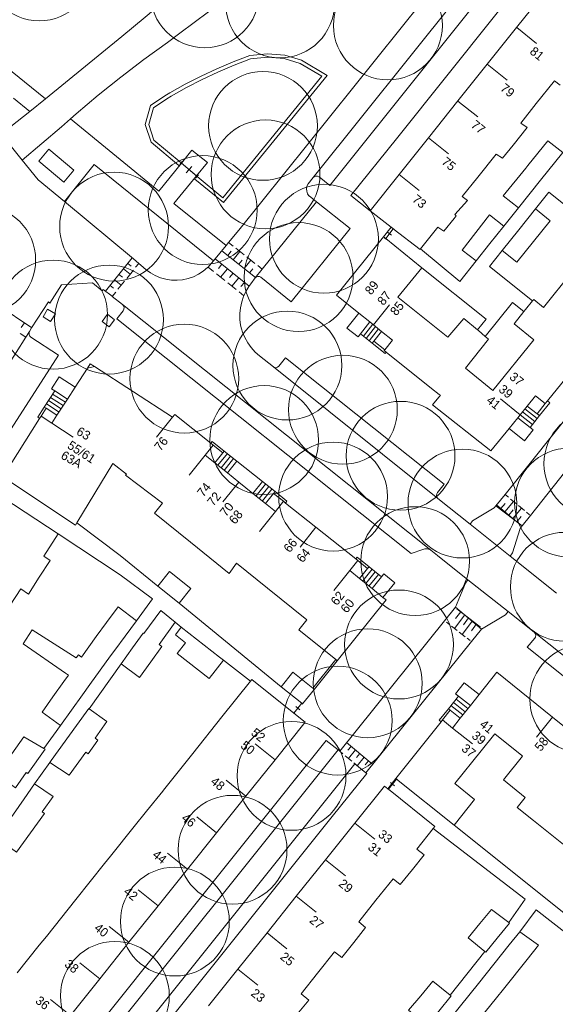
# Model space of a CAD drawing. Header units: metres. Extents: x 134994 to 136506, y 457393 to 459006.
# Tile 25 of 171: x 135354 to 135417, y 457882 to 457998. Entities that reach past the tile are written whole.
import ezdxf
from ezdxf.enums import TextEntityAlignment as Align

# ---------------------------------------------------------------- set-up
doc = ezdxf.new("R2010")
doc.units = ezdxf.units.M
for name, color, linetype, lineweight in [('B-WE-GR-BOOM-S', 250, 'Continuous', 13), ('B-WE-KG_BEBOUWING', 251, 'Continuous', 20), ('B-WE-KG_BEBOUWING TUSSENMUUR', 251, 'Continuous', 5), ('B-WE-KG_HUISNR', 251, 'Continuous', 5), ('B-WE-KG_ONDERGROND_REST', 251, 'Continuous', 5)]:
    doc.layers.add(name, color=color, linetype=linetype, lineweight=lineweight)
doc.styles.add('Styledgn000', font='dgn000.shx')

# ---------------------------------------------------------------- blocks, each defined once
blk = doc.blocks.new('SGR-BOOM_02')
blk.add_circle((0, 0), 6.4)

msp = doc.modelspace()

# ---------------------------------------------------------------- linework, layer by layer
at = {"layer": 'B-WE-KG_BEBOUWING', "flags": 128}
for points in [[(135417.83, 457989.93), (135417.15, 457990.45), (135415.02, 457987.78), (135413.2, 457985.48), (135413.94, 457984.95), (135412.28, 457982.89), (135411.04, 457981.36), (135410.29, 457981.84), (135408.13, 457979.13), (135406.3, 457976.84), (135406.91, 457976.37), (135405.43, 457974.73), (135405.61, 457974.59), (135405.35, 457974.26), (135404.14, 457972.77), (135403.45, 457973.26), (135401.39, 457970.69), (135401.34, 457970.62), (135398.19, 457973.05), (135397.94, 457973.25), (135395.46, 457975.16), (135398.88, 457979.44), (135402.34, 457983.76), (135405.79, 457988.08), (135409.24, 457992.4), (135412.7, 457996.72), (135416.15, 458001.04)], [(135419.18, 457967.95), (135415.88, 457963.82), (135414.72, 457964.76), (135414.56, 457964.57), (135413.74, 457963.55), (135413.55, 457963.32), (135412.4, 457961.9), (135414.72, 457960.01), (135409.92, 457954.04), (135406.69, 457956.67), (135409.41, 457960.08), (135409.02, 457960.4), (135408.2, 457961.09), (135408.09, 457961.18), (135406.49, 457962.52), (135404.63, 457960.31), (135398.75, 457965), (135401.56, 457968.48), (135397.3, 457971.9), (135397.05, 457972.1), (135391.5, 457965.26), (135394.15, 457963.14), (135392.75, 457961.36), (135394.05, 457960.34), (135394.33, 457960.7), (135395.43, 457962.1), (135394.15, 457963.14)], [(135395.43, 457962.1), (135395.86, 457961.76), (135396.81, 457961), (135398.09, 457959.97), (135397.19, 457958.83), (135397.12, 457958.74), (135397.37, 457958.54), (135402.7, 457954.3), (135403.59, 457953.59), (135403.73, 457953.48), (135402.81, 457952.35), (135409.68, 457946.94), (135411.81, 457949.57), (135413.63, 457948.14), (135414.65, 457949.44), (135414.3, 457949.71), (135412.85, 457950.85), (135413.12, 457951.19), (135413.96, 457952.22), (135414.91, 457953.4), (135416.06, 457952.51), (135416.33, 457952.84), (135420.56, 457958.05)], [(135378.69, 457944.36), (135379.8, 457945.74), (135382.8, 457943.35), (135381.69, 457941.95), (135380.02, 457943.29), (135378.69, 457944.36), (135377.2, 457945.54), (135376.08, 457946.45), (135377, 457947.63), (135376.74, 457947.84), (135372.5, 457951.24), (135372.23, 457950.91), (135363.04, 457956.85), (135362.55, 457957.17), (135362.23, 457956.68), (135360.77, 457954.42)], [(135359.88, 457953.04), (135360.77, 457954.42), (135358.9, 457955.64), (135358, 457954.25), (135358.38, 457954.01), (135359.88, 457953.04), (135358.64, 457951.13), (135358.04, 457950.2), (135356.77, 457951.02), (135356.6, 457950.76), (135352.25, 457943.89), (135360.8, 457938.2), (135360.98, 457938.51), (135365.21, 457945.47), (135366.82, 457944.23), (135366.7, 457944.08), (135371.05, 457940.81), (135370.1, 457939.63), (135374.35, 457936.2), (135378.88, 457932.55), (135379.77, 457933.76), (135383.39, 457930.83), (135388.02, 457927.1), (135387.07, 457925.92), (135391.43, 457922.41), (135391.59, 457922.28), (135397.35, 457929.43), (135396.98, 457929.73), (135398.38, 457931.44), (135397.1, 457932.48), (135396.81, 457932.13), (135395.7, 457930.76), (135396.98, 457929.73)], [(135352.27, 457941.46), (135358.78, 457937.2), (135357.08, 457934.56), (135357.83, 457934.07), (135356.55, 457932.09), (135355.28, 457930.12), (135354.4, 457930.74), (135352.47, 457927.78)], [(135421.48, 457911.99), (135416.92, 457915.65), (135410.37, 457920.92), (135408.29, 457918.31), (135407.26, 457917.02), (135406.07, 457915.54), (135405.15, 457914.37), (135403.99, 457915.32), (135403.82, 457915.11), (135398.5, 457908.43), (135398.58, 457908.37), (135405.34, 457902.94), (135407.76, 457905.96), (135405.42, 457907.84), (135408.52, 457911.7), (135410.13, 457913.7), (135413.32, 457911.14), (135413.4, 457911.07), (135411.15, 457908.27), (135413.72, 457906.2), (135412.78, 457905.03), (135414.69, 457903.5), (135418.59, 457900.36)], [(135360.22, 457880.6), (135363.66, 457884.89), (135367.1, 457889.19), (135370.54, 457893.48), (135373.98, 457897.77), (135377.42, 457902.07), (135380.86, 457906.36), (135384.3, 457910.65), (135387.83, 457915.06), (135386.5, 457916.12), (135381.57, 457920.08), (135381.42, 457919.89), (135378.04, 457915.67), (135374.6, 457911.37), (135371.16, 457907.08), (135371.07, 457906.96), (135369.17, 457904.59), (135367.72, 457902.78), (135364.93, 457899.3), (135364.24, 457898.44), (135360.85, 457894.2), (135357.39, 457889.88), (135356.56, 457888.84), (135353.97, 457885.61)], [(135408.29, 457918.31), (135406.55, 457919.7), (135405.52, 457918.41), (135405.88, 457918.13), (135407.26, 457917.02)], [(135376.47, 457881.72), (135379.91, 457886.01), (135383.35, 457890.3), (135386.79, 457894.6), (135390.23, 457898.89), (135393.67, 457903.18), (135397.17, 457907.54), (135397.54, 457907.24), (135397.64, 457907.17), (135403.08, 457902.79), (135402.9, 457902.57), (135400.95, 457900.14), (135401.83, 457899.48), (135400.44, 457897.76), (135398.99, 457895.97), (135398.17, 457896.66), (135396.16, 457894.14), (135394.13, 457891.6), (135394.93, 457890.93), (135393.54, 457889.18), (135392.13, 457887.41), (135391.3, 457888.06), (135389.29, 457885.54), (135387.35, 457883.12), (135388.28, 457882.39), (135386.7, 457880.49)]]:
    msp.add_lwpolyline(points, dxfattribs=at)
for points in [[(135411.13, 457976.92), (135413.77, 457980.17), (135414.03, 457980.49), (135416.38, 457983.41), (135418.14, 457982.01), (135415.52, 457978.76), (135412.91, 457975.5)], [(135412.96, 457972.95), (135414.92, 457975.39), (135416.65, 457974), (135414.7, 457971.56), (135412.74, 457969.12), (135411.01, 457970.51)], [(135407.89, 457972.62), (135406.29, 457970.54), (135407.94, 457969.27), (135409.57, 457971.32), (135411.19, 457973.37), (135409.5, 457974.69)], [(135373.01, 457929.04), (135374.4, 457930.76), (135371.89, 457932.79), (135370.49, 457931.06)], [(135365.46, 457923.52), (135364.92, 457922.85), (135363.71, 457921.16), (135362.5, 457919.47), (135361.64, 457918.26), (135360.36, 457916.48), (135359.05, 457914.68), (135356.89, 457916.25), (135358.17, 457918.04), (135359.44, 457919.83), (135359.99, 457920.6), (135359.64, 457920.84), (135354.67, 457924.25), (135355.72, 457925.9), (135360.9, 457922.61), (135361.17, 457922.99), (135361.54, 457922.72), (135363.26, 457925.13), (135364.47, 457926.78), (135365.82, 457928.63), (135368, 457926.99), (135366.65, 457925.15)], [(135367.53, 457923.79), (135368.79, 457925.52), (135368.86, 457925.47), (135370.84, 457928.17), (135372.54, 457926.82), (135370.65, 457924.19), (135370.96, 457923.97), (135369.66, 457922.15), (135368.34, 457920.31), (135366.18, 457921.92)], [(135377.77, 457922.71), (135373.23, 457926.24), (135372.56, 457925.31), (135373.74, 457924.39), (135372.78, 457923.15), (135376.55, 457920.21), (135378.22, 457922.35)], [(135388.91, 457918.93), (135387.52, 457917.2), (135387.43, 457917.28), (135385.01, 457919.21), (135386.39, 457920.94), (135388.75, 457919.05)], [(135357.79, 457910.33), (135360.07, 457908.83), (135362.03, 457911.52), (135362.31, 457911.33), (135363.45, 457912.96), (135363.12, 457913.19), (135364.52, 457915.12), (135362.44, 457916.64), (135362.4, 457916.66), (135360.95, 457914.67), (135357.95, 457910.56)], [(135353.74, 457907.35), (135351.58, 457908.89), (135352.86, 457910.69), (135354.73, 457913.35), (135357.08, 457911.97), (135357.23, 457911.88), (135355.22, 457909.02), (135355.03, 457909.16)], [(135354.78, 457906.05), (135356.01, 457907.81), (135358.19, 457906.31), (135356.89, 457904.53), (135357.17, 457904.33), (135353.86, 457899.77), (135351.51, 457901.47), (135353.52, 457904.24)], [(135408.36, 457891.39), (135409.74, 457893.05), (135411.77, 457891.5), (135411.85, 457891.44), (135410.43, 457889.68), (135409.08, 457888.02), (135408.95, 457888.12), (135406.99, 457889.72)], [(135411.16, 457883.69), (135410.35, 457882.67), (135408.35, 457880.18), (135408.55, 457880.02), (135407.27, 457878.42), (135407.08, 457878.59), (135405.59, 457876.72), (135405.42, 457876.86), (135403.45, 457874.28), (135401.51, 457875.9), (135403.59, 457878.38), (135403.49, 457878.47), (135404.95, 457880.29), (135408.23, 457884.36), (135411.84, 457888.87), (135413.09, 457890.42), (135415.29, 457888.85), (135413.95, 457887.18)], [(135401.42, 457882.91), (135399.99, 457881.21), (135402.23, 457879.39), (135403.57, 457881.1), (135404.99, 457882.9), (135404.87, 457882.99), (135402.85, 457884.6)]]:
    msp.add_lwpolyline(points, close=True, dxfattribs=at)
at = {"layer": 'B-WE-KG_BEBOUWING'}
for points in [[(135362.23, 457956.68), (135363.04, 457956.85)], [(135412.85, 457950.85), (135411.81, 457949.57)], [(135395.7, 457930.76), (135394.23, 457931.96), (135393.09, 457932.88), (135394.02, 457934.05), (135393.79, 457934.24), (135389.1, 457937.97), (135385.52, 457940.82), (135385.27, 457941.02), (135384.33, 457939.84), (135383.17, 457940.76), (135381.69, 457941.95)]]:
    msp.add_lwpolyline(points, dxfattribs=at)
at = {"layer": 'B-WE-KG_BEBOUWING TUSSENMUUR'}
for p, q in [((135412.71, 457996.71), (135415.05, 457994.84)), ((135409.25, 457992.39), (135411.6, 457990.52)), ((135405.8, 457988.07), (135408.14, 457986.2)), ((135402.34, 457983.75), (135404.68, 457981.88)), ((135398.89, 457979.43), (135401.23, 457977.56)), ((135395.86, 457961.76), (135397.74, 457964.1)), ((135413.12, 457951.19), (135410.79, 457953.08)), ((135372.23, 457950.91), (135370.36, 457948.56)), ((135358.04, 457950.2), (135360.56, 457948.57)), ((135376.08, 457946.45), (135374.2, 457944.1)), ((135380.01, 457943.28), (135378.14, 457940.94)), ((135384.33, 457939.84), (135382.45, 457937.49)), ((135389.1, 457937.97), (135387.23, 457935.62)), ((135393.09, 457932.88), (135391.21, 457930.53)), ((135416.92, 457915.65), (135415.05, 457913.31)), ((135405.15, 457914.37), (135407.5, 457912.5)), ((135384.3, 457910.65), (135381.95, 457912.53)), ((135380.86, 457906.36), (135378.52, 457908.23)), ((135377.42, 457902.07), (135375.08, 457903.94)), ((135393.67, 457903.18), (135396.01, 457901.3)), ((135373.98, 457897.77), (135371.64, 457899.65)), ((135390.23, 457898.89), (135392.57, 457897.01)), ((135370.54, 457893.48), (135368.2, 457895.35)), ((135386.79, 457894.6), (135389.13, 457892.72)), ((135367.1, 457889.19), (135364.76, 457891.06)), ((135383.35, 457890.3), (135385.69, 457888.43)), ((135363.66, 457884.89), (135361.32, 457886.77)), ((135379.91, 457886.01), (135382.25, 457884.14)), ((135360.22, 457880.6), (135357.88, 457882.48))]:
    msp.add_line(p, q, dxfattribs=at)
at = {"layer": 'B-WE-KG_ONDERGROND_REST'}
for p, q in [((135388.79, 457979.09), (135417.96, 458015.52)), ((135357.27, 457988.31), (135340.58, 458001.91)), ((135357.27, 457988.31), (135366.28, 457995.67)), ((135353.53, 457988.39), (135355.46, 457986.84)), ((135355.46, 457986.84), (135357.27, 457988.31)), ((135359.16, 457985.05), (135360.22, 457985.97)), ((135354.55, 457981.11), (135359.16, 457985.05)), ((135356.44, 457978.81), (135354.55, 457981.11)), ((135363.02, 457980.63), (135359.54, 457976.26)), ((135377.05, 457969.3), (135363.02, 457980.63)), ((135373.07, 457980.63), (135373.39, 457981.01)), ((135373.23, 457980.82), (135375.11, 457979.21)), ((135360.62, 457979.95), (135359.44, 457978.52)), ((135373.85, 457979.64), (135374.49, 457980.39)), ((135359.54, 457976.26), (135356.44, 457978.81)), ((135374.95, 457979.02), (135375.27, 457979.4)), ((135359.54, 457976.26), (135367.64, 457969.52)), ((135389.17, 457976.22), (135393.11, 457973.07)), ((135412.91, 457975.5), (135411.19, 457973.37)), ((135397.05, 457972.1), (135397.94, 457973.25)), ((135397.3, 457971.9), (135398.2, 457973.06)), ((135397.3, 457971.9), (135398.19, 457973.05)), ((135397.98, 457972.3), (135397.51, 457972.66)), ((135398.31, 457972.97), (135398.08, 457973.15)), ((135378.83, 457971.45), (135379.36, 457971.03)), ((135397.41, 457971.81), (135397.18, 457971.99)), ((135378.03, 457970.48), (135381.99, 457967.31)), ((135378.73, 457969.92), (135379.12, 457970.41)), ((135379.37, 457969.4), (135380.16, 457970.39)), ((135379.68, 457970.78), (135380.64, 457970)), ((135367.5, 457969.64), (135364.36, 457965.73)), ((135381.24, 457966.31), (135377.24, 457969.53)), ((135380.02, 457968.89), (135380.41, 457969.38)), ((135380.66, 457968.38), (135381.45, 457969.36)), ((135380.96, 457969.75), (135381.93, 457968.98)), ((135366.45, 457968.34), (135367.23, 457967.72)), ((135367.62, 457968.2), (135366.85, 457967.23)), ((135366.97, 457968.99), (135367.36, 457968.68)), ((135368.26, 457968.99), (135367.88, 457968.53)), ((135377.06, 457968.04), (135376.41, 457968.56)), ((135378.02, 457968.9), (135377.63, 457968.4)), ((135378.69, 457968.36), (135377.89, 457967.37)), ((135381.3, 457967.86), (135381.69, 457968.36)), ((135382.25, 457968.72), (135382.78, 457968.29)), ((135365.42, 457967.05), (135366.2, 457966.42)), ((135366.58, 457966.91), (135365.81, 457965.94)), ((135365.93, 457967.7), (135366.33, 457967.38)), ((135378.39, 457966.97), (135377.39, 457967.77)), ((135379.35, 457967.83), (135378.95, 457967.33)), ((135380.02, 457967.29), (135379.22, 457966.3)), ((135380.68, 457966.75), (135380.28, 457966.26)), ((135364.9, 457966.4), (135365.29, 457966.09)), ((135365.55, 457965.61), (135365.14, 457965.11)), ((135379.72, 457965.9), (135378.72, 457966.7)), ((135380.61, 457965.18), (135380.05, 457965.63)), ((135355.67, 457961.43), (135350.38, 457964.94)), ((135366.34, 457964.14), (135402.62, 457935.26)), ((135354.8, 457962), (135354.44, 457961.45)), ((135355.66, 457961.41), (135355.42, 457961)), ((135395.78, 457961.83), (135394.68, 457960.42)), ((135396.12, 457961.55), (135395.02, 457960.15)), ((135396.47, 457961.28), (135395.37, 457959.88)), ((135396.81, 457961), (135395.89, 457959.83)), ((135354.97, 457960.3), (135354.29, 457960.75)), ((135394.33, 457960.7), (135395.72, 457959.6)), ((135395.89, 457959.83), (135395.72, 457959.6)), ((135397.19, 457958.83), (135395.89, 457959.83)), ((135384.09, 457956.84), (135403.44, 457941.37)), ((135357.15, 457952.1), (135358.38, 457954.01)), ((135359.14, 457951.9), (135357.64, 457952.86)), ((135359.38, 457952.28), (135357.89, 457953.24)), ((135359.63, 457952.66), (135358.13, 457953.62)), ((135356.77, 457951.02), (135357.38, 457951.95)), ((135357.38, 457951.95), (135357.15, 457952.1)), ((135358.64, 457951.13), (135357.38, 457951.95)), ((135358.89, 457951.51), (135357.39, 457952.48)), ((135413.68, 457951.88), (135415.12, 457950.76)), ((135413.96, 457952.22), (135415.12, 457951.31)), ((135416.06, 457952.51), (135415.12, 457951.31)), ((135413.13, 457951.2), (135414.57, 457950.06)), ((135413.41, 457951.54), (135414.84, 457950.41)), ((135414.3, 457949.71), (135415.39, 457951.1)), ((135415.12, 457951.31), (135415.39, 457951.1)), ((135377, 457947.63), (135378.15, 457946.73)), ((135378.15, 457946.73), (135377.2, 457945.54)), ((135378.68, 457946.63), (135377.57, 457945.25)), ((135379.05, 457946.34), (135377.95, 457944.95)), ((135378.31, 457946.93), (135378.15, 457946.73)), ((135378.31, 457946.93), (135379.8, 457945.74)), ((135379.42, 457946.04), (135378.32, 457944.65)), ((135382.06, 457941.65), (135383.17, 457943.05)), ((135382.43, 457941.36), (135383.55, 457942.76)), ((135384.29, 457942.16), (135382.8, 457943.35)), ((135382.8, 457941.06), (135383.92, 457942.46)), ((135383.17, 457940.76), (135384.11, 457941.94)), ((135384.11, 457941.94), (135384.29, 457942.16)), ((135384.11, 457941.94), (135385.27, 457941.02)), ((135403.44, 457941.37), (135407.24, 457938.35)), ((135411.41, 457941.78), (135411.76, 457941.49)), ((135411.99, 457941.29), (135412.7, 457940.71)), ((135410.25, 457940.47), (135413.36, 457938.15)), ((135410.39, 457940.56), (135413.2, 457938.23)), ((135410.86, 457940.17), (135411.37, 457940.78)), ((135411.33, 457939.78), (135412.35, 457941)), ((135412.27, 457939), (135413.28, 457940.23)), ((135412.93, 457940.52), (135413.63, 457939.94)), ((135411.8, 457939.39), (135412.31, 457940)), ((135412.74, 457938.62), (135413.24, 457939.23)), ((135413.87, 457939.74), (135414.22, 457939.45)), ((135407.24, 457938.35), (135411.94, 457934.56)), ((135358.78, 457937.2), (135366.07, 457932.38)), ((135411.94, 457934.56), (135417.41, 457930.22)), ((135394.02, 457934.05), (135395.17, 457933.12)), ((135395.34, 457933.33), (135395.17, 457933.12)), ((135395.34, 457933.33), (135396.81, 457932.13)), ((135395.17, 457933.12), (135394.23, 457931.96)), ((135395.7, 457933.03), (135394.6, 457931.66)), ((135396.07, 457932.73), (135394.96, 457931.36)), ((135396.44, 457932.43), (135395.33, 457931.06)), ((135406.97, 457931.81), (135411.69, 457928.05)), ((135373.01, 457929.04), (135385.01, 457919.21)), ((135408.57, 457926.01), (135405.51, 457928.57)), ((135406.6, 457927.67), (135405.38, 457926.09)), ((135406.14, 457928.03), (135405.52, 457927.24)), ((135408.45, 457926.24), (135405.67, 457928.39)), ((135411.69, 457928.05), (135414.77, 457925.63)), ((135372.54, 457926.82), (135373.23, 457926.24)), ((135404.8, 457926.53), (135404.45, 457926.8)), ((135405.72, 457925.82), (135405.03, 457926.36)), ((135407.52, 457926.96), (135406.3, 457925.37)), ((135407.06, 457927.32), (135406.45, 457926.52)), ((135407.99, 457926.6), (135407.38, 457925.81)), ((135406.65, 457925.11), (135405.95, 457925.64)), ((135407.23, 457924.66), (135406.88, 457924.93)), ((135362.44, 457916.64), (135366.18, 457921.92)), ((135378.22, 457922.35), (135381.42, 457919.89)), ((135391.43, 457922.41), (135388.75, 457919.05)), ((135391.59, 457922.28), (135388.91, 457918.93)), ((135404.69, 457916.64), (135405.88, 457918.13)), ((135386.5, 457916.12), (135387.43, 457917.28)), ((135386.5, 457916.12), (135387.43, 457917.28)), ((135387.55, 457917.18), (135387.32, 457917.37)), ((135406.37, 457915.91), (135404.98, 457917.01)), ((135406.67, 457916.28), (135405.28, 457917.39)), ((135406.96, 457916.65), (135405.58, 457917.76)), ((135386.62, 457916.03), (135386.39, 457916.22)), ((135387.2, 457916.51), (135386.74, 457916.89)), ((135403.99, 457915.32), (135404.9, 457916.47)), ((135404.9, 457916.47), (135404.69, 457916.64)), ((135406.07, 457915.54), (135404.9, 457916.47)), ((135390.3, 457912.91), (135359.84, 457874.86)), ((135391.7, 457911.8), (135390.3, 457912.91)), ((135395.78, 457910.1), (135392.69, 457912.67)), ((135391.89, 457911.65), (135391.7, 457911.8)), ((135392.28, 457911.33), (135391.89, 457911.65)), ((135393.23, 457912.22), (135392.84, 457911.75)), ((135393.74, 457911.79), (135392.92, 457910.8)), ((135394.26, 457911.36), (135393.87, 457910.9)), ((135356.01, 457907.81), (135357.79, 457910.33)), ((135393.31, 457910.48), (135392.54, 457911.12)), ((135394.34, 457909.62), (135393.56, 457910.27)), ((135394.77, 457910.94), (135393.95, 457909.94)), ((135395.29, 457910.51), (135394.9, 457910.04)), ((135394.98, 457909.09), (135394.59, 457909.41)), ((135398.5, 457908.43), (135397.54, 457907.24)), ((135398.58, 457908.37), (135397.64, 457907.17)), ((135398.58, 457908.37), (135397.64, 457907.17)), ((135397.86, 457907.96), (135398.35, 457907.58)), ((135398.45, 457908.47), (135398.7, 457908.28)), ((135397.52, 457907.26), (135397.76, 457907.07)), ((135364.64, 457871.02), (135390.99, 457903.96)), ((135429.49, 457883.65), (135405.34, 457902.94)), ((135404.87, 457882.99), (135408.95, 457888.12))]:
    msp.add_line(p, q, dxfattribs=at)
at = {"layer": 'B-WE-KG_ONDERGROND_REST', "flags": 128}
for points in [[(135465.6, 458067.57), (135450.02, 458048.1), (135446.65, 458043.85), (135439.78, 458035.28), (135432.91, 458026.58), (135427.55, 458019.89), (135398.57, 457983.62), (135393.19, 457976.98), (135395.46, 457975.16)], [(135415.75, 458017.49), (135408.22, 458008.09), (135404.39, 458003.27), (135380.03, 457972.9)], [(135418.48, 458012.85), (135390.73, 457978.15), (135389.47, 457979.15), (135389.29, 457979.24), (135389.09, 457979.25), (135388.9, 457979.18), (135388.79, 457979.09)], [(135386.33, 458006.54), (135383.1, 458003.82), (135379.82, 458001.16), (135376.48, 457998.57), (135373.1, 457996.04), (135371.64, 457994.97)], [(135366.28, 457995.67), (135369.03, 457997.93), (135371.73, 458000.24), (135374.15, 458002.41)], [(135371.64, 457994.97), (135368.87, 457992.96), (135366.16, 457990.89), (135363.49, 457988.75), (135360.88, 457986.55), (135360.22, 457985.97)], [(135381.33, 457993.41), (135379.38, 457992.68), (135377.46, 457991.87), (135375.58, 457991), (135373.73, 457990.05), (135371.92, 457989.03), (135371.33, 457988.67)], [(135378.21, 457976.13), (135390.4, 457991.09), (135387.4, 457992.86), (135385.45, 457993.46), (135383.39, 457993.61), (135381.33, 457993.41)], [(135381.42, 457993.02), (135379.48, 457992.29), (135377.57, 457991.48), (135375.7, 457990.61), (135373.86, 457989.66), (135372.05, 457988.64), (135371.55, 457988.34)], [(135378.15, 457976.7), (135389.79, 457990.98), (135387.24, 457992.49), (135385.38, 457993.07), (135383.39, 457993.21), (135381.42, 457993.02)], [(135371.33, 457988.67), (135369.63, 457987.53), (135369.01, 457985.3), (135369.7, 457983.24), (135372.98, 457980.51)], [(135371.55, 457988.34), (135369.98, 457987.28), (135369.43, 457985.31), (135370.05, 457983.48), (135373.23, 457980.82)], [(135351.79, 457984.49), (135352.45, 457984.5), (135355.46, 457986.84)], [(135360.22, 457985.97), (135370.6, 457977.48), (135373.29, 457980.77)], [(135354.55, 457981.11), (135351.79, 457984.49)], [(135357.69, 457982.41), (135356.51, 457980.99)], [(135357.69, 457982.41), (135360.62, 457979.95)], [(135373.29, 457980.77), (135374.52, 457982.29), (135376.33, 457980.85), (135375.04, 457979.27)], [(135356.51, 457980.99), (135359.44, 457978.52)], [(135373.23, 457980.82), (135373.29, 457980.77)], [(135373.29, 457980.77), (135375.04, 457979.27)], [(135375.04, 457979.27), (135372.4, 457976.04), (135378.52, 457971.08)], [(135374.86, 457978.9), (135378.21, 457976.13)], [(135375.04, 457979.27), (135375.11, 457979.21)], [(135375.11, 457979.21), (135378.15, 457976.7)], [(135388.79, 457979.09), (135388.18, 457978.32), (135388.04, 457978.05), (135387.99, 457977.76), (135388.01, 457977.46), (135388.11, 457977.18), (135388.28, 457976.94), (135388.3, 457976.92), (135389.17, 457976.22)], [(135422.73, 457972.37), (135416.49, 457977.36), (135414.92, 457975.39)], [(135389.17, 457976.22), (135382.78, 457968.29)], [(135380.03, 457972.9), (135378.83, 457971.45)], [(135393.11, 457973.07), (135386.17, 457964.46), (135382.63, 457967.35), (135382.46, 457967.44), (135382.27, 457967.46), (135382.09, 457967.4), (135381.95, 457967.27)], [(135378.83, 457971.45), (135378.52, 457971.08)], [(135378.52, 457971.08), (135377.05, 457969.3)], [(135401.39, 457970.69), (135406.04, 457966.87), (135407.94, 457969.27)], [(135414.56, 457964.57), (135409.5, 457968.62), (135411.01, 457970.51)], [(135367.64, 457969.52), (135368.25, 457968.99)], [(135377.05, 457969.3), (135376.58, 457968.73), (135376.41, 457968.56)], [(135368.25, 457968.99), (135368.49, 457968.79)], [(135368.49, 457968.79), (135369.14, 457968.24), (135369.63, 457967.88), (135370.2, 457967.56), (135370.81, 457967.3), (135371.45, 457967.13), (135372.1, 457967.03), (135372.76, 457967.01), (135373.42, 457967.07), (135374.06, 457967.2), (135374.69, 457967.42), (135375.28, 457967.71), (135375.83, 457968.07), (135376.34, 457968.49)], [(135376.41, 457968.56), (135376.34, 457968.49)], [(135382.78, 457968.29), (135381.95, 457967.27)], [(135401.56, 457968.48), (135409.11, 457962.45), (135408.09, 457961.18)], [(135381.95, 457967.27), (135381.44, 457966.57), (135381.2, 457966.26), (135380.85, 457965.69), (135380.61, 457965.18)], [(135357.78, 457964.33), (135359.16, 457966.45), (135362.81, 457966.69), (135363.97, 457965.78)], [(135363.97, 457965.78), (135364.09, 457965.93), (135365.12, 457965.13)], [(135355.66, 457961.41), (135357.64, 457964.47), (135357.78, 457964.33)], [(135365.12, 457965.13), (135365.14, 457965.11)], [(135365.14, 457965.11), (135366.34, 457964.14)], [(135380.37, 457964.46), (135380.22, 457963.78), (135380.15, 457963.1), (135380.15, 457962.41), (135380.24, 457961.72), (135380.34, 457961.29)], [(135380.61, 457965.18), (135380.57, 457965.09), (135380.37, 457964.46)], [(135357.53, 457963.61), (135358.45, 457963.04), (135357.88, 457962.16), (135357, 457962.7), (135357.53, 457963.61)], [(135402.62, 457935.26), (135402.45, 457935.37), (135402.19, 457935.45), (135401.92, 457935.45), (135401.67, 457935.37), (135400.3, 457934.89), (135365.67, 457962.47), (135366.41, 457963.42), (135366.5, 457963.6), (135366.53, 457963.79), (135366.47, 457963.99), (135366.34, 457964.14)], [(135409.02, 457960.4), (135412.23, 457964.38), (135413.55, 457963.32)], [(135363.94, 457962.15), (135364.78, 457961.54), (135365.4, 457962.37), (135364.59, 457963.01), (135363.94, 457962.15)], [(135355.42, 457961), (135354.97, 457960.3)], [(135355.42, 457961), (135355.35, 457960.81), (135355.36, 457960.61), (135355.45, 457960.42), (135355.55, 457960.32)], [(135384.09, 457956.84), (135382.46, 457958.11), (135381.94, 457958.57), (135381.47, 457959.09), (135381.07, 457959.66), (135380.73, 457960.27), (135380.46, 457960.91), (135380.34, 457961.29)], [(135355.55, 457960.32), (135358.82, 457958.18), (135350.76, 457945.72), (135347.12, 457948.08)], [(135354.97, 457960.3), (135353.83, 457958.5), (135347.12, 457948.08)], [(135395.72, 457959.6), (135397.26, 457958.4), (135397.37, 457958.54)], [(135403.44, 457941.37), (135403.32, 457941.52), (135403.27, 457941.71), (135403.3, 457941.9), (135403.4, 457942.06), (135404.17, 457943.05), (135385.53, 457957.89), (135384.73, 457956.89), (135384.59, 457956.77), (135384.41, 457956.72), (135384.23, 457956.75), (135384.09, 457956.84)], [(135411.34, 457941.84), (135422.97, 457956.34), (135425.91, 457953.95), (135414.33, 457939.36)], [(135415.39, 457951.1), (135416.61, 457952.6), (135416.33, 457952.84)], [(135357.15, 457952.1), (135356.38, 457950.91), (135356.6, 457950.76)], [(135378.31, 457946.93), (135376.91, 457948.05), (135376.74, 457947.84)], [(135384.29, 457942.16), (135385.69, 457941.04), (135385.52, 457940.82)], [(135410.25, 457940.47), (135411.34, 457941.84)], [(135410.25, 457940.47), (135410.08, 457940.26), (135407.53, 457938.73), (135407.24, 457938.35)], [(135414.33, 457939.36), (135413.36, 457938.15)], [(135360.98, 457938.51), (135366.08, 457934.67), (135370.49, 457931.06)], [(135413.36, 457938.15), (135413.11, 457937.83), (135412.23, 457934.98), (135411.94, 457934.56)], [(135395.34, 457933.33), (135393.95, 457934.45), (135393.79, 457934.24)], [(135406.97, 457931.81), (135403.39, 457934.65), (135402.62, 457935.26)], [(135368, 457926.99), (135369.86, 457929.54), (135366.07, 457932.38)], [(135405.51, 457928.57), (135406.7, 457931.4), (135406.97, 457931.81)], [(135404.23, 457926.97), (135405.51, 457928.57)], [(135408.57, 457926.01), (135411.38, 457927.69), (135411.69, 457928.05)], [(135391.89, 457911.65), (135404.23, 457926.97)], [(135407.39, 457924.54), (135408.57, 457926.01)], [(135446.96, 457899.98), (135446.78, 457900.1), (135446.52, 457900.2), (135446.24, 457900.23), (135445.96, 457900.17), (135444.36, 457899.67), (135413.95, 457923.87), (135414.86, 457924.95), (135414.92, 457925.07), (135414.95, 457925.27), (135414.9, 457925.47), (135414.77, 457925.63)], [(135414.77, 457925.63), (135419.73, 457921.68)], [(135394.98, 457909.09), (135407.39, 457924.54)], [(135404.69, 457916.64), (135403.61, 457915.3), (135403.82, 457915.11)], [(135357.08, 457911.97), (135359.05, 457914.68)], [(135391.7, 457911.8), (135361.24, 457873.75)], [(135393.68, 457910.17), (135363.25, 457872.14)], [(135394.98, 457909.09), (135393.68, 457910.17)], [(135390.99, 457903.96), (135395.1, 457909.02), (135394.98, 457909.09)], [(135402.9, 457902.57), (135413.71, 457894.24), (135411.77, 457891.5)], [(135423.53, 457886.36), (135415.01, 457893), (135413.09, 457890.42)]]:
    msp.add_lwpolyline(points, dxfattribs=at)

# ---------------------------------------------------------------- block references
at = {"layer": 'B-WE-GR-BOOM-S'}
for p in [(135356.56, 458003.89), (135376.03, 458000.74), (135384.88, 457999.55), (135397.57, 457996.95), (135382.87, 457985.15), (135383.17, 457979.45), (135375.78, 457975.26), (135365.36, 457973.31), (135390.04, 457971.88), (135349.73, 457969.38), (135387.06, 457967.38), (135358.18, 457962.96), (135364.76, 457962.38), (135385.74, 457956.98), (135373.62, 457955.44), (135392.27, 457951.79), (135383.01, 457948.22), (135399.05, 457946.37), (135422.32, 457945.44), (135391.12, 457941.58), (135406.33, 457940.76), (135418.87, 457940.87), (135400.77, 457933.99), (135418.37, 457930.97), (135398.87, 457924.19), (135395.19, 457919.63), (135420.66, 457917.77), (135391.66, 457915.24), (135386.23, 457908.75), (135379.29, 457900.06), (135372.51, 457891.63), (135365.45, 457882.89)]:
    msp.add_blockref('SGR-BOOM_02', p, dxfattribs=at)

# ---------------------------------------------------------------- texts
at = {"layer": 'B-WE-KG_HUISNR', "linetype": 'Continuous', "style": 'Styledgn000'}
for s, rotation, p in [('81', 321.3509, (135414.49, 457994.14)), ('79', 321.3509, (135411.03, 457989.82)), ('77', 321.3509, (135407.58, 457985.5)), ('75', 321.3509, (135404.12, 457981.18)), ('73', 321.3509, (135400.66, 457976.76)), ('89', 51.2593, (135395.17, 457965.53)), ('87', 51.2683, (135396.63, 457964.29)), ('85', 51.2772, (135398.14, 457963.08)), ('63', 330.3419, (135361.09, 457949.39)), ('55/61', 327.0981, (135360.05, 457947.78)), ('63A', 330.3419, (135359.26, 457946.57)), ('39', 321.5144, (135407.66, 457913.71)), ('37', 321.5054, (135406.46, 457912.2)), ('33', 321.2772, (135396.66, 457902.11)), ('31', 321.2772, (135395.45, 457900.6)), ('29', 321.2772, (135392.01, 457896.31)), ('27', 321.2772, (135388.57, 457892.02)), ('25', 321.2772, (135385.13, 457887.72)), ('23', 321.2772, (135381.69, 457883.43))]:
    msp.add_text(s, height=1.054, rotation=rotation, dxfattribs=at).set_placement(p, align=Align.MIDDLE_LEFT)
for s, rotation, p in [('37', 321.006, (135413.32, 457954.9)), ('39', 321.0077, (135412.05, 457953.44)), ('41', 321.3096, (135410.61, 457952.15)), ('76', 51.3419, (135371.38, 457948.4)), ('74', 51.3419, (135376.42, 457943)), ('72', 51.3509, (135377.6, 457941.91)), ('70', 51.3419, (135379.09, 457940.69)), ('68', 51.3509, (135380.16, 457939.79)), ('66', 51.3509, (135386.58, 457936.46)), ('64', 51.3419, (135388.11, 457935.28)), ('62', 51.3419, (135392.13, 457930.24)), ('60', 51.3509, (135393.29, 457929.35)), ('41', 321.3419, (135409.82, 457914.06)), ('52', 321.3096, (135382.93, 457913.07)), ('50', 321.3006, (135381.7, 457911.57)), ('58', 51.3419, (135416.11, 457913.1)), ('48', 321.3006, (135378.17, 457907.35)), ('46', 321.3006, (135374.74, 457903.05)), ('44', 321.3006, (135371.33, 457898.74)), ('42', 321.3006, (135367.94, 457894.41)), ('40', 321.3006, (135364.48, 457890.13)), ('38', 321.3006, (135360.99, 457885.88)), ('36', 321.3006, (135357.56, 457881.58))]:
    msp.add_text(s, height=1.054, rotation=rotation, dxfattribs=at).set_placement(p, align=Align.MIDDLE_RIGHT)

doc.saveas('drawing.dxf')
